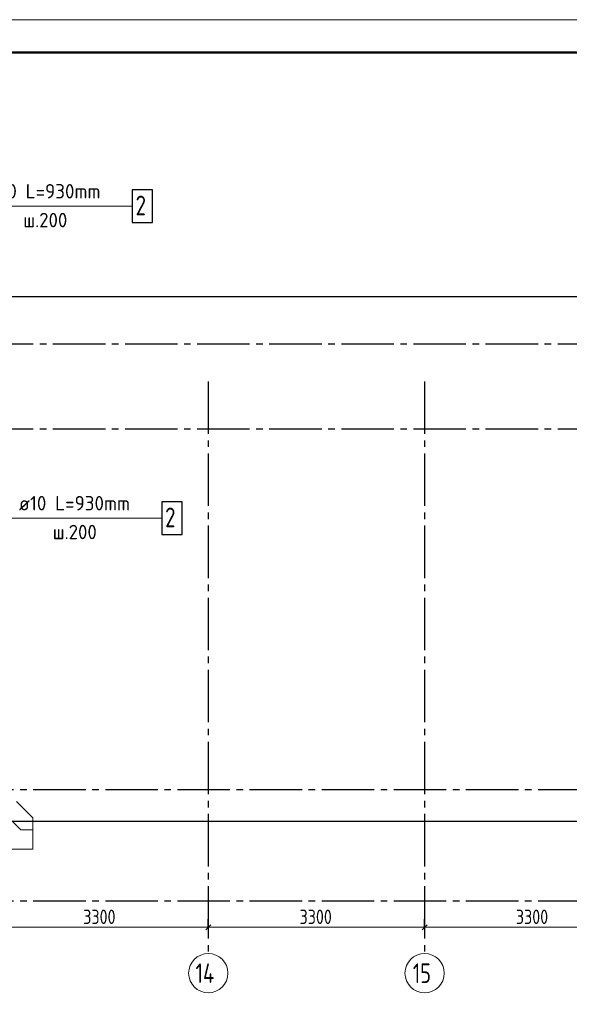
# Model space of a CAD drawing. Header units: millimetres. Extents: x 0 to 45010, y 0 to 29700.
# Tile 7 of 13: x 14452 to 22837, y 14675 to 29700. Entities that reach past the tile are written whole.
import ezdxf

# ---------------------------------------------------------------- set-up
doc = ezdxf.new("R2010")
doc.units = ezdxf.units.MM
doc.linetypes.add('______5', pattern=[1100, 800, -100, 100, -100])
for name, color, linetype, lineweight in [('Standard', 7, 'Continuous', 25), ('Оси', 40, '______5', 18), ('Позиционная метка номер позиции', 7, 'Continuous', 13)]:
    doc.layers.add(name, color=color, linetype=linetype, lineweight=lineweight)
doc.layers.add('Обрамление П-обр. равн.', color=7, linetype='Continuous', lineweight=25, true_color=0x5f1e0f)
doc.styles.add('GOST 2.304-81', font='txt')
doc.styles.add('ISOCPEUR', font='txt')

msp = doc.modelspace()

# ---------------------------------------------------------------- linework, layer by layer
at = {"layer": 'Standard', "color": 251, "linetype": 'Continuous', "lineweight": -3, "true_color": 0x656565, "transparency": 33554687}
for p, q in [((17330, 15850), (17330, 15975)), ((20630, 15850), (20630, 15975)), ((17330, 15850), (17330, 15725)), ((17330, 15850), (17330, 15850)), ((20630, 15850), (20630, 15725)), ((20630, 15850), (20630, 15850))]:
    msp.add_line(p, q, dxfattribs=at)
at = {"layer": 'Standard', "color": 7, "linetype": 'Continuous', "lineweight": 13, "transparency": 33554687}
for p, q in [((14030, 15850), (17330, 15850)), ((17330, 15850), (20630, 15850)), ((20630, 15850), (23930, 15850))]:
    msp.add_line(p, q, dxfattribs=at)
at = {"layer": 'Standard', "color": 7, "linetype": 'Continuous', "lineweight": 25, "transparency": 33554687}
for p, q in [((17292, 15812), (17368, 15887)), ((20592, 15812), (20667, 15887))]:
    msp.add_line(p, q, dxfattribs=at)
at = {"layer": 'Standard', "color": 7, "linetype": 'Continuous', "lineweight": 13, "transparency": 33554687}
msp.add_lwpolyline([(0, 0), (42000, 0), (42000, 29700), (0, 29700), (0, 0)], close=True, dxfattribs=at)
at = {"layer": 'Standard', "color": 7, "linetype": 'Continuous', "lineweight": 50, "transparency": 33554687}
msp.add_lwpolyline([(2000, 29200), (41500, 29200), (41500, 500), (2000, 500), (2000, 29200)], close=True, dxfattribs=at)
at = {"layer": 'Standard', "color": 254, "linetype": 'Continuous', "lineweight": 25, "true_color": 0xc4c4ff, "transparency": 33554687}
msp.add_lwpolyline([(5699, 17469), (35561, 17469), (35561, 25470), (5699, 25470), (5699, 17469)], dxfattribs=at)
at = {"layer": 'Обрамление П-обр. равн.', "color": 7, "linetype": 'Continuous', "lineweight": 25, "transparency": 33554687}
for points in [[(16170, 26605), (16480, 26605), (16480, 27105), (16170, 27105), (16170, 26605)], [(16620, 21845), (16930, 21845), (16930, 22345), (16620, 22345), (16620, 21845)]]:
    msp.add_lwpolyline(points, dxfattribs=at)
at = {"layer": 'Оси', "color": 8, "linetype": '______5', "lineweight": -3, "transparency": 33554687}
for p, q in [((35560, 24750), (4100, 24750)), ((17330, 24180), (17330, 15450)), ((20630, 24180), (20630, 15450)), ((35560, 23450), (4100, 23450)), ((35560, 23450), (4100, 23450)), ((35260, 17950), (4100, 17950)), ((35260, 16250), (4100, 16250))]:
    msp.add_line(p, q, dxfattribs=at)
at = {"layer": 'Оси', "color": 7, "linetype": 'Continuous', "lineweight": 13, "transparency": 33554687}
for centre in [(17330, 15150), (20630, 15150)]:
    msp.add_circle(centre, 300, dxfattribs=at)
at = {"layer": 'Позиционная метка номер позиции', "color": 7, "linetype": 'Continuous', "lineweight": 13, "transparency": 33554687}
for points in [[(14170, 25085), (13670, 25585), (13670, 26855), (16170, 26855)], [(13220, 23420), (12838, 23038), (12838, 22095), (16620, 22095)], [(13840, 23035), (13340, 22535), (13340, 22095), (16620, 22095)], [(14405, 17769), (14655, 17519), (14655, 17040), (12405, 17040)], [(14221, 17585), (14471, 17335), (14655, 17335), (14655, 17040), (12405, 17040)]]:
    msp.add_lwpolyline(points, dxfattribs=at)

# ---------------------------------------------------------------- texts
at = {"layer": 'Standard', "color": 7, "linetype": 'Continuous', "lineweight": 25, "transparency": 33554687, "char_height": 220, "attachment_point": 7, "style": 'GOST 2.304-81'}
for insert, width in [((15422, 15900), 641.47), ((18722, 15900), 641.48), ((22022, 15900), 641.48)]:
    msp.add_mtext('3300', dxfattribs=dict(at, insert=insert, width=width))
at = {"layer": 'Обрамление П-обр. равн.', "color": 7, "linetype": 'Continuous', "lineweight": 13, "transparency": 33554687, "attachment_point": 7, "style": 'ISOCPEUR'}
for s, insert, char_height, width in [('\\W0.96;ø10 L=930mm ', (13990, 26972), 220, 1996.29), ('\\W0.78;2', (16220, 26715), 300, 326.41), ('\\W0.95;ш.200 ', (14507, 26532), 220, 962.14), ('\\W0.96;ø10 L=930mm ', (14440, 22212), 220, 1996.29), ('\\W0.78;2', (16670, 21955), 300, 326.4), ('\\W0.95;ш.200 ', (14957, 21772), 220, 962.14)]:
    msp.add_mtext(s, dxfattribs=dict(at, insert=insert, char_height=char_height, width=width))
at = {"layer": 'Оси', "color": 7, "linetype": 'Continuous', "lineweight": 25, "transparency": 33554687, "char_height": 300, "attachment_point": 7, "style": 'ISOCPEUR'}
for s, insert, width in [('\\W0.76;14', (17135, 15000), 504.57), ('\\W0.75;15', (20450, 15000), 472.28)]:
    msp.add_mtext(s, dxfattribs=dict(at, insert=insert, width=width))

doc.saveas('drawing.dxf')
